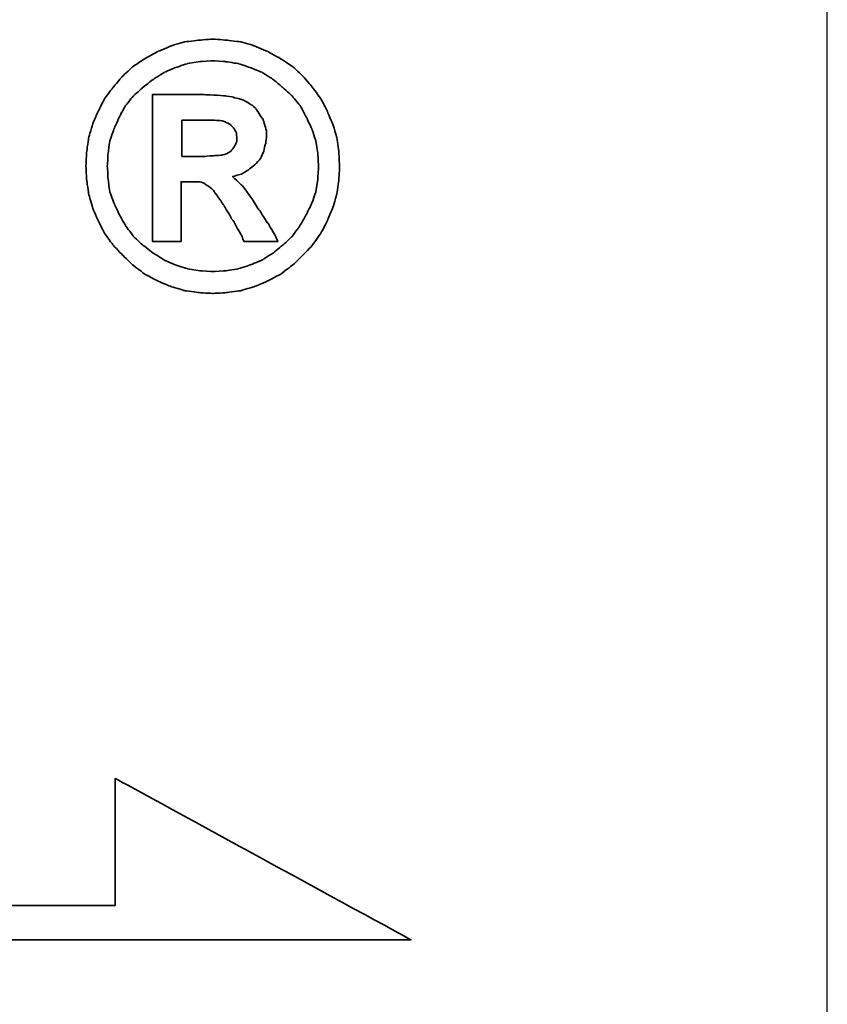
# Model space of a CAD drawing. Header units: millimetres. Extents: x 782 to 1252, y 158 to 339.
# Tile 53 of 55: x 1181 to 1188, y 206 to 214. Entities that reach past the tile are written whole.
import ezdxf

# ---------------------------------------------------------------- set-up
doc = ezdxf.new("R2010")
doc.units = ezdxf.units.MM
for name, color, linetype in [('2', 7, 'Continuous'), ('DIM', 4, 'Continuous'), ('layer 1', 7, 'Continuous'), ('OUT', 3, 'Continuous')]:
    doc.layers.add(name, color=color, linetype=linetype)

# ---------------------------------------------------------------- blocks, each defined once
blk = doc.blocks.new('TBI MOTION logo(完整正式版)')
at = {"layer": 'layer 1', "color": 22, "lineweight": 35}
for points, knots in [([(81.20634, 4.98624), (81.20634, 4.98624), (81.18649, 5.32862), (81.18649, 5.32862), (81.18649, 5.32862), (81.18649, 5.32862), (81.13886, 5.66206), (81.13886, 5.66206), (81.13886, 5.66206), (81.13886, 5.66206), (81.04359, 5.97764), (81.04359, 5.97764), (81.04359, 5.97764), (81.04359, 5.97764), (80.91061, 6.29124), (80.91061, 6.29124), (80.91061, 6.29124), (80.91061, 6.29124), (80.75778, 6.58697), (80.75778, 6.58697), (80.75778, 6.58697), (80.75778, 6.58697), (80.5593, 6.85294), (80.5593, 6.85294), (80.5593, 6.85294), (80.5593, 6.85294), (80.33105, 7.1189), (80.33105, 7.1189), (80.33105, 7.1189), (80.33105, 7.1189), (80.09287, 7.33921), (80.09287, 7.33921), (80.09287, 7.33921), (80.09287, 7.33921), (79.815, 7.51982), (79.815, 7.51982), (79.815, 7.51982), (79.815, 7.51982), (79.51133, 7.69051), (79.51133, 7.69051), (79.51133, 7.69051), (79.51133, 7.69051), (79.19773, 7.8235), (79.19773, 7.8235), (79.19773, 7.8235), (79.19773, 7.8235), (78.88215, 7.91877), (78.88215, 7.91877), (78.88215, 7.91877), (78.88215, 7.91877), (78.54871, 7.95846), (78.54871, 7.95846), (78.54871, 7.95846), (78.54871, 7.95846), (78.21526, 7.98625), (78.21526, 7.98625), (78.21526, 7.98625), (78.21526, 7.98625), (77.87388, 7.95846), (77.87388, 7.95846), (77.87388, 7.95846), (77.87388, 7.95846), (77.54044, 7.91877), (77.54044, 7.91877), (77.54044, 7.91877), (77.54044, 7.91877), (77.22485, 7.8235), (77.22485, 7.8235), (77.22485, 7.8235), (77.22485, 7.8235), (76.91027, 7.69051), (76.91027, 7.69051), (76.91027, 7.69051), (76.91027, 7.69051), (76.6056, 7.51982), (76.6056, 7.51982), (76.6056, 7.51982), (76.6056, 7.51982), (76.32972, 7.33921), (76.32972, 7.33921), (76.32972, 7.33921), (76.32972, 7.33921), (76.09154, 7.1189), (76.09154, 7.1189), (76.09154, 7.1189), (76.09154, 7.1189), (75.86329, 6.85294), (75.86329, 6.85294), (75.86329, 6.85294), (75.86329, 6.85294), (75.66382, 6.58697), (75.66382, 6.58697), (75.66382, 6.58697), (75.66382, 6.58697), (75.51099, 6.29124), (75.51099, 6.29124), (75.51099, 6.29124), (75.51099, 6.29124), (75.37702, 5.97764), (75.37702, 5.97764), (75.37702, 5.97764), (75.37702, 5.97764), (75.28175, 5.66206), (75.28175, 5.66206), (75.28175, 5.66206), (75.28175, 5.66206), (75.23411, 5.32862), (75.23411, 5.32862), (75.23411, 5.32862), (75.23411, 5.32862), (75.21625, 4.98624), (75.21625, 4.98624), (75.21625, 4.98624), (75.21625, 4.98624), (75.23411, 4.6528), (75.23411, 4.6528), (75.23411, 4.6528), (75.23411, 4.6528), (75.28175, 4.32035), (75.28175, 4.32035), (75.28175, 4.32035), (75.28175, 4.32035), (75.37702, 3.99583), (75.37702, 3.99583), (75.37702, 3.99583), (75.37702, 3.99583), (75.51099, 3.68224), (75.51099, 3.68224), (75.51099, 3.68224), (75.51099, 3.68224), (75.66382, 3.38749), (75.66382, 3.38749), (75.66382, 3.38749), (75.66382, 3.38749), (75.86329, 3.10963), (75.86329, 3.10963), (75.86329, 3.10963), (75.86329, 3.10963), (76.09154, 2.87145), (76.09154, 2.87145), (76.09154, 2.87145), (76.09154, 2.87145), (76.32972, 2.6432), (76.32972, 2.6432), (76.32972, 2.6432), (76.32972, 2.6432), (76.6056, 2.43381), (76.6056, 2.43381), (76.6056, 2.43381), (76.6056, 2.43381), (76.91027, 2.27205), (76.91027, 2.27205), (76.91027, 2.27205), (76.91027, 2.27205), (77.22485, 2.13906), (77.22485, 2.13906), (77.22485, 2.13906), (77.22485, 2.13906), (77.54044, 2.0438), (77.54044, 2.0438), (77.54044, 2.0438), (77.54044, 2.0438), (77.87388, 1.99616), (77.87388, 1.99616), (77.87388, 1.99616), (77.87388, 1.99616), (78.21526, 1.97631), (78.21526, 1.97631), (78.21526, 1.97631), (78.21526, 1.97631), (78.54871, 1.99616), (78.54871, 1.99616), (78.54871, 1.99616), (78.54871, 1.99616), (78.88215, 2.0438), (78.88215, 2.0438), (78.88215, 2.0438), (78.88215, 2.0438), (79.19773, 2.13906), (79.19773, 2.13906), (79.19773, 2.13906), (79.19773, 2.13906), (79.51133, 2.27205), (79.51133, 2.27205), (79.51133, 2.27205), (79.51133, 2.27205), (79.815, 2.43381), (79.815, 2.43381), (79.815, 2.43381), (79.815, 2.43381), (80.09287, 2.6432), (80.09287, 2.6432), (80.09287, 2.6432), (80.09287, 2.6432), (80.33105, 2.87145), (80.33105, 2.87145), (80.33105, 2.87145), (80.33105, 2.87145), (80.5593, 3.10963), (80.5593, 3.10963), (80.5593, 3.10963), (80.5593, 3.10963), (80.75778, 3.38749), (80.75778, 3.38749), (80.75778, 3.38749), (80.75778, 3.38749), (80.91061, 3.68224), (80.91061, 3.68224), (80.91061, 3.68224), (80.91061, 3.68224), (81.04359, 3.99583), (81.04359, 3.99583), (81.04359, 3.99583), (81.04359, 3.99583), (81.13886, 4.32035), (81.13886, 4.32035), (81.13886, 4.32035), (81.13886, 4.32035), (81.18649, 4.6528), (81.18649, 4.6528), (81.18649, 4.6528), (81.18649, 4.6528), (81.20634, 4.98624), (81.20634, 4.98624)], [0, 0, 0, 0, 0.01785714, 0.01785714, 0.01785714, 0.01785715, 0.03571429, 0.03571429, 0.03571429, 0.0357143, 0.05357143, 0.05357143, 0.05357143, 0.05357144, 0.07142857, 0.07142857, 0.07142857, 0.07142858, 0.08928571, 0.08928571, 0.08928571, 0.08928572, 0.10714286, 0.10714286, 0.10714286, 0.10714287, 0.125, 0.125, 0.125, 0.12500001, 0.14285714, 0.14285714, 0.14285714, 0.14285715, 0.16071429, 0.16071429, 0.16071429, 0.1607143, 0.17857143, 0.17857143, 0.17857143, 0.17857144, 0.19642857, 0.19642857, 0.19642857, 0.19642858, 0.21428571, 0.21428571, 0.21428571, 0.21428572, 0.23214286, 0.23214286, 0.23214286, 0.23214287, 0.25, 0.25, 0.25, 0.25000001, 0.26785714, 0.26785714, 0.26785714, 0.26785715, 0.28571429, 0.28571429, 0.28571429, 0.2857143, 0.30357143, 0.30357143, 0.30357143, 0.30357144, 0.32142857, 0.32142857, 0.32142857, 0.32142858, 0.33928571, 0.33928571, 0.33928571, 0.33928572, 0.35714286, 0.35714286, 0.35714286, 0.35714287, 0.375, 0.375, 0.375, 0.37500001, 0.39285714, 0.39285714, 0.39285714, 0.39285715, 0.41071429, 0.41071429, 0.41071429, 0.4107143, 0.42857143, 0.42857143, 0.42857143, 0.42857144, 0.44642857, 0.44642857, 0.44642857, 0.44642858, 0.46428571, 0.46428571, 0.46428571, 0.46428572, 0.48214286, 0.48214286, 0.48214286, 0.48214287, 0.5, 0.5, 0.5, 0.50000001, 0.51785714, 0.51785714, 0.51785714, 0.51785715, 0.53571429, 0.53571429, 0.53571429, 0.5357143, 0.55357143, 0.55357143, 0.55357143, 0.55357144, 0.57142857, 0.57142857, 0.57142857, 0.57142858, 0.58928571, 0.58928571, 0.58928571, 0.58928572, 0.60714286, 0.60714286, 0.60714286, 0.60714287, 0.625, 0.625, 0.625, 0.62500001, 0.64285714, 0.64285714, 0.64285714, 0.64285715, 0.66071429, 0.66071429, 0.66071429, 0.6607143, 0.67857143, 0.67857143, 0.67857143, 0.67857144, 0.69642857, 0.69642857, 0.69642857, 0.69642858, 0.71428571, 0.71428571, 0.71428571, 0.71428572, 0.73214286, 0.73214286, 0.73214286, 0.73214287, 0.75, 0.75, 0.75, 0.75000001, 0.76785714, 0.76785714, 0.76785714, 0.76785715, 0.78571429, 0.78571429, 0.78571429, 0.7857143, 0.80357143, 0.80357143, 0.80357143, 0.80357144, 0.82142857, 0.82142857, 0.82142857, 0.82142858, 0.83928571, 0.83928571, 0.83928571, 0.83928572, 0.85714286, 0.85714286, 0.85714286, 0.85714287, 0.875, 0.875, 0.875, 0.87500001, 0.89285714, 0.89285714, 0.89285714, 0.89285715, 0.91071429, 0.91071429, 0.91071429, 0.9107143, 0.92857143, 0.92857143, 0.92857143, 0.92857144, 0.94642857, 0.94642857, 0.94642857, 0.94642858, 0.96428571, 0.96428571, 0.96428571, 0.96428572, 0.98214286, 0.98214286, 0.98214286, 0.98214287, 1, 1, 1, 1]), ([(80.71014, 4.98624), (80.71014, 4.98624), (80.69129, 5.29091), (80.69129, 5.29091), (80.69129, 5.29091), (80.69129, 5.29091), (80.64464, 5.57672), (80.64464, 5.57672), (80.64464, 5.57672), (80.64464, 5.57672), (80.54937, 5.87245), (80.54937, 5.87245), (80.54937, 5.87245), (80.54937, 5.87245), (80.41639, 6.14833), (80.41639, 6.14833), (80.41639, 6.14833), (80.41639, 6.14833), (80.27349, 6.41429), (80.27349, 6.41429), (80.27349, 6.41429), (80.27349, 6.41429), (80.08295, 6.64255), (80.08295, 6.64255), (80.08295, 6.64255), (80.08295, 6.64255), (79.86264, 6.84301), (79.86264, 6.84301), (79.86264, 6.84301), (79.86264, 6.84301), (79.63439, 7.03355), (79.63439, 7.03355), (79.63439, 7.03355), (79.63439, 7.03355), (79.37835, 7.1963), (79.37835, 7.1963), (79.37835, 7.1963), (79.37835, 7.1963), (79.10246, 7.30944), (79.10246, 7.30944), (79.10246, 7.30944), (79.10246, 7.30944), (78.81665, 7.40471), (78.81665, 7.40471), (78.81665, 7.40471), (78.81665, 7.40471), (78.511, 7.45234), (78.511, 7.45234), (78.511, 7.45234), (78.511, 7.45234), (78.21526, 7.47219), (78.21526, 7.47219), (78.21526, 7.47219), (78.21526, 7.47219), (77.9106, 7.45234), (77.9106, 7.45234), (77.9106, 7.45234), (77.9106, 7.45234), (77.61685, 7.40471), (77.61685, 7.40471), (77.61685, 7.40471), (77.61685, 7.40471), (77.32012, 7.30944), (77.32012, 7.30944), (77.32012, 7.30944), (77.32012, 7.30944), (77.06309, 7.1963), (77.06309, 7.1963), (77.06309, 7.1963), (77.06309, 7.1963), (76.80606, 7.03355), (76.80606, 7.03355), (76.80606, 7.03355), (76.80606, 7.03355), (76.55797, 6.84301), (76.55797, 6.84301), (76.55797, 6.84301), (76.55797, 6.84301), (76.34063, 6.64255), (76.34063, 6.64255), (76.34063, 6.64255), (76.34063, 6.64255), (76.1491, 6.41429), (76.1491, 6.41429), (76.1491, 6.41429), (76.1491, 6.41429), (76.0062, 6.14833), (76.0062, 6.14833), (76.0062, 6.14833), (76.0062, 6.14833), (75.88314, 5.87245), (75.88314, 5.87245), (75.88314, 5.87245), (75.88314, 5.87245), (75.77794, 5.57672), (75.77794, 5.57672), (75.77794, 5.57672), (75.77794, 5.57672), (75.73924, 5.29091), (75.73924, 5.29091), (75.73924, 5.29091), (75.73924, 5.29091), (75.72039, 4.98624), (75.72039, 4.98624), (75.72039, 4.98624), (75.72039, 4.98624), (75.73924, 4.67165), (75.73924, 4.67165), (75.73924, 4.67165), (75.73924, 4.67165), (75.77794, 4.37791), (75.77794, 4.37791), (75.77794, 4.37791), (75.77794, 4.37791), (75.88314, 4.10102), (75.88314, 4.10102), (75.88314, 4.10102), (75.88314, 4.10102), (76.0062, 3.83407), (76.0062, 3.83407), (76.0062, 3.83407), (76.0062, 3.83407), (76.15902, 3.56811), (76.15902, 3.56811), (76.15902, 3.56811), (76.15902, 3.56811), (76.34063, 3.32001), (76.34063, 3.32001), (76.34063, 3.32001), (76.34063, 3.32001), (76.55797, 3.11955), (76.55797, 3.11955), (76.55797, 3.11955), (76.55797, 3.11955), (76.80606, 2.92901), (76.80606, 2.92901), (76.80606, 2.92901), (76.80606, 2.92901), (77.06309, 2.76725), (77.06309, 2.76725), (77.06309, 2.76725), (77.06309, 2.76725), (77.32012, 2.65412), (77.32012, 2.65412), (77.32012, 2.65412), (77.32012, 2.65412), (77.61685, 2.55786), (77.61685, 2.55786), (77.61685, 2.55786), (77.61685, 2.55786), (77.9106, 2.51022), (77.9106, 2.51022), (77.9106, 2.51022), (77.9106, 2.51022), (78.21526, 2.49137), (78.21526, 2.49137), (78.21526, 2.49137), (78.21526, 2.49137), (78.511, 2.51022), (78.511, 2.51022), (78.511, 2.51022), (78.511, 2.51022), (78.81665, 2.55786), (78.81665, 2.55786), (78.81665, 2.55786), (78.81665, 2.55786), (79.10246, 2.65412), (79.10246, 2.65412), (79.10246, 2.65412), (79.10246, 2.65412), (79.37835, 2.76725), (79.37835, 2.76725), (79.37835, 2.76725), (79.37835, 2.76725), (79.63439, 2.92901), (79.63439, 2.92901), (79.63439, 2.92901), (79.63439, 2.92901), (79.86264, 3.11955), (79.86264, 3.11955), (79.86264, 3.11955), (79.86264, 3.11955), (80.08295, 3.32001), (80.08295, 3.32001), (80.08295, 3.32001), (80.08295, 3.32001), (80.26356, 3.56811), (80.26356, 3.56811), (80.26356, 3.56811), (80.26356, 3.56811), (80.41639, 3.83407), (80.41639, 3.83407), (80.41639, 3.83407), (80.41639, 3.83407), (80.54937, 4.10102), (80.54937, 4.10102), (80.54937, 4.10102), (80.54937, 4.10102), (80.64464, 4.37791), (80.64464, 4.37791), (80.64464, 4.37791), (80.64464, 4.37791), (80.69129, 4.67165), (80.69129, 4.67165), (80.69129, 4.67165), (80.69129, 4.67165), (80.71014, 4.98624), (80.71014, 4.98624)], [0, 0, 0, 0, 0.01923077, 0.01923077, 0.01923077, 0.01923078, 0.03846154, 0.03846154, 0.03846154, 0.03846155, 0.05769231, 0.05769231, 0.05769231, 0.05769232, 0.07692308, 0.07692308, 0.07692308, 0.07692309, 0.09615385, 0.09615385, 0.09615385, 0.09615386, 0.11538462, 0.11538462, 0.11538462, 0.11538463, 0.13461538, 0.13461538, 0.13461538, 0.13461539, 0.15384615, 0.15384615, 0.15384615, 0.15384616, 0.17307692, 0.17307692, 0.17307692, 0.17307693, 0.19230769, 0.19230769, 0.19230769, 0.1923077, 0.21153846, 0.21153846, 0.21153846, 0.21153847, 0.23076923, 0.23076923, 0.23076923, 0.23076924, 0.25, 0.25, 0.25, 0.25000001, 0.26923077, 0.26923077, 0.26923077, 0.26923078, 0.28846154, 0.28846154, 0.28846154, 0.28846155, 0.30769231, 0.30769231, 0.30769231, 0.30769232, 0.32692308, 0.32692308, 0.32692308, 0.32692309, 0.34615385, 0.34615385, 0.34615385, 0.34615386, 0.36538462, 0.36538462, 0.36538462, 0.36538463, 0.38461538, 0.38461538, 0.38461538, 0.38461539, 0.40384615, 0.40384615, 0.40384615, 0.40384616, 0.42307692, 0.42307692, 0.42307692, 0.42307693, 0.44230769, 0.44230769, 0.44230769, 0.4423077, 0.46153846, 0.46153846, 0.46153846, 0.46153847, 0.48076923, 0.48076923, 0.48076923, 0.48076924, 0.5, 0.5, 0.5, 0.50000001, 0.51923077, 0.51923077, 0.51923077, 0.51923078, 0.53846154, 0.53846154, 0.53846154, 0.53846155, 0.55769231, 0.55769231, 0.55769231, 0.55769232, 0.57692308, 0.57692308, 0.57692308, 0.57692309, 0.59615385, 0.59615385, 0.59615385, 0.59615386, 0.61538462, 0.61538462, 0.61538462, 0.61538463, 0.63461538, 0.63461538, 0.63461538, 0.63461539, 0.65384615, 0.65384615, 0.65384615, 0.65384616, 0.67307692, 0.67307692, 0.67307692, 0.67307693, 0.69230769, 0.69230769, 0.69230769, 0.6923077, 0.71153846, 0.71153846, 0.71153846, 0.71153847, 0.73076923, 0.73076923, 0.73076923, 0.73076924, 0.75, 0.75, 0.75, 0.75000001, 0.76923077, 0.76923077, 0.76923077, 0.76923078, 0.78846154, 0.78846154, 0.78846154, 0.78846155, 0.80769231, 0.80769231, 0.80769231, 0.80769232, 0.82692308, 0.82692308, 0.82692308, 0.82692309, 0.84615385, 0.84615385, 0.84615385, 0.84615386, 0.86538462, 0.86538462, 0.86538462, 0.86538463, 0.88461538, 0.88461538, 0.88461538, 0.88461539, 0.90384615, 0.90384615, 0.90384615, 0.90384616, 0.92307692, 0.92307692, 0.92307692, 0.92307693, 0.94230769, 0.94230769, 0.94230769, 0.9423077, 0.96153846, 0.96153846, 0.96153846, 0.96153847, 0.98076923, 0.98076923, 0.98076923, 0.98076924, 1, 1, 1, 1]), ([(76.78721, 3.2823), (76.78721, 3.2823), (76.78721, 3.32001), (76.78721, 3.32001), (76.78721, 3.32001), (76.78721, 3.32001), (76.78721, 3.42422), (76.78721, 3.42422), (76.78721, 3.42422), (76.78721, 3.42422), (76.78721, 3.59689), (76.78721, 3.59689), (76.78721, 3.59689), (76.78721, 3.59689), (76.78721, 3.80529), (76.78721, 3.80529), (76.78721, 3.80529), (76.78721, 3.80529), (76.78721, 4.0524), (76.78721, 4.0524), (76.78721, 4.0524), (76.78721, 4.0524), (76.78721, 4.32035), (76.78721, 4.32035), (76.78721, 4.32035), (76.78721, 4.32035), (76.78721, 4.92868), (76.78721, 4.92868), (76.78721, 4.92868), (76.78721, 4.92868), (76.78721, 5.53801), (76.78721, 5.53801), (76.78721, 5.53801), (76.78721, 5.53801), (76.78721, 5.82482), (76.78721, 5.82482), (76.78721, 5.82482), (76.78721, 5.82482), (76.78721, 6.07291), (76.78721, 6.07291), (76.78721, 6.07291), (76.78721, 6.07291), (76.78721, 6.30017), (76.78721, 6.30017), (76.78721, 6.30017), (76.78721, 6.30017), (76.78721, 6.45399), (76.78721, 6.45399), (76.78721, 6.45399), (76.78721, 6.45399), (76.78721, 6.5572), (76.78721, 6.5572), (76.78721, 6.5572), (76.78721, 6.5572), (76.78721, 6.59689), (76.78721, 6.59689), (76.78721, 6.59689), (76.78721, 6.59689), (76.78721, 6.67232), (76.78721, 6.67232), (76.78721, 6.67232), (76.78721, 6.67232), (76.8537, 6.67232), (76.8537, 6.67232), (76.8537, 6.67232), (76.8537, 6.67232), (76.87355, 6.67232), (76.87355, 6.67232), (76.87355, 6.67232), (76.87355, 6.67232), (76.91027, 6.67232), (76.91027, 6.67232), (76.91027, 6.67232), (76.91027, 6.67232), (77.04424, 6.67232), (77.04424, 6.67232), (77.04424, 6.67232), (77.04424, 6.67232), (77.22485, 6.67232), (77.22485, 6.67232), (77.22485, 6.67232), (77.22485, 6.67232), (77.43524, 6.67232), (77.43524, 6.67232), (77.43524, 6.67232), (77.43524, 6.67232), (77.65357, 6.67232), (77.65357, 6.67232), (77.65357, 6.67232), (77.65357, 6.67232), (77.82625, 6.67232), (77.82625, 6.67232), (77.82625, 6.67232), (77.82625, 6.67232), (77.94037, 6.67232), (77.94037, 6.67232), (77.94037, 6.67232), (77.94037, 6.67232), (77.97709, 6.67232), (77.97709, 6.67232), (77.97709, 6.67232), (77.97709, 6.67232), (77.99694, 6.67232), (77.99694, 6.67232), (77.99694, 6.67232), (77.99694, 6.67232), (78.00686, 6.67232), (78.00686, 6.67232), (78.00686, 6.67232), (78.00686, 6.67232), (78.28275, 6.6624), (78.28275, 6.6624), (78.28275, 6.6624), (78.28275, 6.6624), (78.50107, 6.64255), (78.50107, 6.64255), (78.50107, 6.64255), (78.50107, 6.64255), (78.511, 6.64255), (78.511, 6.64255), (78.511, 6.64255), (78.511, 6.64255), (78.70154, 6.61476), (78.70154, 6.61476), (78.70154, 6.61476), (78.70154, 6.61476), (78.70154, 6.60483), (78.70154, 6.60483), (78.70154, 6.60483), (78.70154, 6.60483), (78.86429, 6.56713), (78.86429, 6.56713), (78.86429, 6.56713), (78.86429, 6.56713), (78.87223, 6.56713), (78.87223, 6.56713), (78.87223, 6.56713), (78.87223, 6.56713), (78.99727, 6.51056), (78.99727, 6.51056), (78.99727, 6.51056), (78.99727, 6.51056), (79.00719, 6.51056), (79.00719, 6.51056), (79.00719, 6.51056), (79.00719, 6.51056), (79.00719, 6.50162), (79.00719, 6.50162), (79.00719, 6.50162), (79.00719, 6.50162), (79.1104, 6.43415), (79.1104, 6.43415), (79.1104, 6.43415), (79.1104, 6.43415), (79.12132, 6.43415), (79.12132, 6.43415), (79.12132, 6.43415), (79.12132, 6.43415), (79.22552, 6.34781), (79.22552, 6.34781), (79.22552, 6.34781), (79.22552, 6.34781), (79.23544, 6.33888), (79.23544, 6.33888), (79.23544, 6.33888), (79.23544, 6.33888), (79.23544, 6.32895), (79.23544, 6.32895), (79.23544, 6.32895), (79.23544, 6.32895), (79.31087, 6.21483), (79.31087, 6.21483), (79.31087, 6.21483), (79.31087, 6.21483), (79.38629, 6.1007), (79.38629, 6.1007), (79.38629, 6.1007), (79.38629, 6.1007), (79.3972, 6.1007), (79.3972, 6.1007), (79.3972, 6.1007), (79.3972, 6.1007), (79.3972, 6.09078), (79.3972, 6.09078), (79.3972, 6.09078), (79.3972, 6.09078), (79.43392, 5.97764), (79.43392, 5.97764), (79.43392, 5.97764), (79.43392, 5.97764), (79.43392, 5.96772), (79.43392, 5.96772), (79.43392, 5.96772), (79.43392, 5.96772), (79.47362, 5.83474), (79.47362, 5.83474), (79.47362, 5.83474), (79.47362, 5.83474), (79.48156, 5.82482), (79.48156, 5.82482), (79.48156, 5.82482), (79.48156, 5.82482), (79.48156, 5.69977), (79.48156, 5.69977), (79.48156, 5.69977), (79.48156, 5.69977), (79.48156, 5.69183), (79.48156, 5.69183), (79.48156, 5.69183), (79.48156, 5.69183), (79.4637, 5.51915), (79.4637, 5.51915), (79.4637, 5.51915), (79.4637, 5.51915), (79.4637, 5.51122), (79.4637, 5.51122), (79.4637, 5.51122), (79.4637, 5.51122), (79.45377, 5.51122), (79.45377, 5.51122), (79.45377, 5.51122), (79.45377, 5.51122), (79.41507, 5.34847), (79.41507, 5.34847), (79.41507, 5.34847), (79.41507, 5.34847), (79.41507, 5.33854), (79.41507, 5.33854), (79.41507, 5.33854), (79.41507, 5.33854), (79.41507, 5.32862), (79.41507, 5.32862), (79.41507, 5.32862), (79.41507, 5.32862), (79.33865, 5.16785), (79.33865, 5.16785), (79.33865, 5.16785), (79.33865, 5.16785), (79.33071, 5.15693), (79.33071, 5.15693), (79.33071, 5.15693), (79.33071, 5.15693), (79.2156, 5.02495), (79.2156, 5.02495), (79.2156, 5.02495), (79.2156, 5.02495), (79.20567, 5.01502), (79.20567, 5.01502), (79.20567, 5.01502), (79.20567, 5.01502), (79.05483, 4.89991), (79.05483, 4.89991), (79.05483, 4.89991), (79.05483, 4.89991), (79.04491, 4.89197), (79.04491, 4.89197), (79.04491, 4.89197), (79.04491, 4.89197), (78.89208, 4.7967), (78.89208, 4.7967), (78.89208, 4.7967), (78.89208, 4.7967), (78.88215, 4.7967), (78.88215, 4.7967), (78.88215, 4.7967), (78.88215, 4.7967), (78.69161, 4.73913), (78.69161, 4.73913), (78.69161, 4.73913), (78.69161, 4.73913), (78.68169, 4.73913), (78.68169, 4.73913), (78.68169, 4.73913), (78.68169, 4.73913), (78.68169, 4.72921), (78.68169, 4.72921), (78.68169, 4.72921), (78.68169, 4.72921), (78.78688, 4.63394), (78.78688, 4.63394), (78.78688, 4.63394), (78.78688, 4.63394), (78.902, 4.52875), (78.902, 4.52875), (78.902, 4.52875), (78.902, 4.52875), (78.91093, 4.52081), (78.91093, 4.52081), (78.91093, 4.52081), (78.91093, 4.52081), (79.02506, 4.36798), (79.02506, 4.36798), (79.02506, 4.36798), (79.02506, 4.36798), (79.1501, 4.1953), (79.1501, 4.1953), (79.1501, 4.1953), (79.1501, 4.1953), (79.1501, 4.18736), (79.1501, 4.18736), (79.1501, 4.18736), (79.1501, 4.18736), (79.29201, 3.96705), (79.29201, 3.96705), (79.29201, 3.96705), (79.29201, 3.96705), (79.31087, 3.93828), (79.31087, 3.93828), (79.31087, 3.93828), (79.31087, 3.93828), (79.32079, 3.93828), (79.32079, 3.93828), (79.32079, 3.93828), (79.32079, 3.93828), (79.3585, 3.87178), (79.3585, 3.87178), (79.3585, 3.87178), (79.3585, 3.87178), (79.50141, 3.64353), (79.50141, 3.64353), (79.50141, 3.64353), (79.50141, 3.64353), (79.51133, 3.64353), (79.51133, 3.64353), (79.51133, 3.64353), (79.51133, 3.64353), (79.64431, 3.41528), (79.64431, 3.41528), (79.64431, 3.41528), (79.64431, 3.41528), (79.68202, 3.3478), (79.68202, 3.3478), (79.68202, 3.3478), (79.68202, 3.3478), (79.70187, 3.31009), (79.70187, 3.31009), (79.70187, 3.31009), (79.70187, 3.31009), (79.7495, 3.2049), (79.7495, 3.2049), (79.7495, 3.2049), (79.7495, 3.2049), (79.64431, 3.2049), (79.64431, 3.2049), (79.64431, 3.2049), (79.64431, 3.2049), (79.62546, 3.2049), (79.62546, 3.2049), (79.62546, 3.2049), (79.62546, 3.2049), (79.53912, 3.2049), (79.53912, 3.2049), (79.53912, 3.2049), (79.53912, 3.2049), (79.31087, 3.2049), (79.31087, 3.2049), (79.31087, 3.2049), (79.31087, 3.2049), (79.08262, 3.2049), (79.08262, 3.2049), (79.08262, 3.2049), (79.08262, 3.2049), (79.00719, 3.2049), (79.00719, 3.2049), (79.00719, 3.2049), (79.00719, 3.2049), (78.98735, 3.2049), (78.98735, 3.2049), (78.98735, 3.2049), (78.98735, 3.2049), (78.94964, 3.2049), (78.94964, 3.2049), (78.94964, 3.2049), (78.94964, 3.2049), (78.92979, 3.24459), (78.92979, 3.24459), (78.92979, 3.24459), (78.92979, 3.24459), (78.91093, 3.2823), (78.91093, 3.2823), (78.91093, 3.2823), (78.91093, 3.2823), (78.91093, 3.29223), (78.91093, 3.29223), (78.91093, 3.29223), (78.91093, 3.29223), (78.89208, 3.3478), (78.89208, 3.3478), (78.89208, 3.3478), (78.89208, 3.3478), (78.78688, 3.52048), (78.78688, 3.52048), (78.78688, 3.52048), (78.78688, 3.52048), (78.69161, 3.7001), (78.69161, 3.7001), (78.69161, 3.7001), (78.69161, 3.7001), (78.6539, 3.7388), (78.6539, 3.7388), (78.6539, 3.7388), (78.6539, 3.7388), (78.64398, 3.74873), (78.64398, 3.74873), (78.64398, 3.74873), (78.64398, 3.74873), (78.64398, 3.75766), (78.64398, 3.75766), (78.64398, 3.75766), (78.64398, 3.75766), (78.63405, 3.78644), (78.63405, 3.78644), (78.63405, 3.78644), (78.63405, 3.78644), (78.48321, 4.04347), (78.48321, 4.04347), (78.48321, 4.04347), (78.48321, 4.04347), (78.33038, 4.2618), (78.33038, 4.2618), (78.33038, 4.2618), (78.33038, 4.2618), (78.20732, 4.43447), (78.20732, 4.43447), (78.20732, 4.43447), (78.20732, 4.43447), (78.09221, 4.52081), (78.09221, 4.52081), (78.09221, 4.52081), (78.09221, 4.52081), (78.02472, 4.56845), (78.02472, 4.56845), (78.02472, 4.56845), (78.02472, 4.56845), (77.9493, 4.60616), (77.9493, 4.60616), (77.9493, 4.60616), (77.9493, 4.60616), (77.8451, 4.61608), (77.8451, 4.61608), (77.8451, 4.61608), (77.8451, 4.61608), (77.71113, 4.61608), (77.71113, 4.61608), (77.71113, 4.61608), (77.71113, 4.61608), (77.69128, 4.61608), (77.69128, 4.61608), (77.69128, 4.61608), (77.69128, 4.61608), (77.67342, 4.61608), (77.67342, 4.61608), (77.67342, 4.61608), (77.67342, 4.61608), (77.5583, 4.61608), (77.5583, 4.61608), (77.5583, 4.61608), (77.5583, 4.61608), (77.46303, 4.61608), (77.46303, 4.61608), (77.46303, 4.61608), (77.46303, 4.61608), (77.46303, 4.54761), (77.46303, 4.54761), (77.46303, 4.54761), (77.46303, 4.54761), (77.46303, 4.47318), (77.46303, 4.47318), (77.46303, 4.47318), (77.46303, 4.47318), (77.46303, 4.24294), (77.46303, 4.24294), (77.46303, 4.24294), (77.46303, 4.24294), (77.46303, 3.99583), (77.46303, 3.99583), (77.46303, 3.99583), (77.46303, 3.99583), (77.46303, 3.72888), (77.46303, 3.72888), (77.46303, 3.72888), (77.46303, 3.72888), (77.46303, 3.51055), (77.46303, 3.51055), (77.46303, 3.51055), (77.46303, 3.51055), (77.46303, 3.42422), (77.46303, 3.42422), (77.46303, 3.42422), (77.46303, 3.42422), (77.46303, 3.35773), (77.46303, 3.35773), (77.46303, 3.35773), (77.46303, 3.35773), (77.46303, 3.30017), (77.46303, 3.30017), (77.46303, 3.30017), (77.46303, 3.30017), (77.46303, 3.2823), (77.46303, 3.2823), (77.46303, 3.2823), (77.46303, 3.2823), (77.46303, 3.2049), (77.46303, 3.2049), (77.46303, 3.2049), (77.46303, 3.2049), (77.39753, 3.2049), (77.39753, 3.2049), (77.39753, 3.2049), (77.39753, 3.2049), (77.37768, 3.2049), (77.37768, 3.2049), (77.37768, 3.2049), (77.37768, 3.2049), (77.32012, 3.2049), (77.32012, 3.2049), (77.32012, 3.2049), (77.32012, 3.2049), (77.12165, 3.2049), (77.12165, 3.2049), (77.12165, 3.2049), (77.12165, 3.2049), (76.94897, 3.2049), (76.94897, 3.2049), (76.94897, 3.2049), (76.94897, 3.2049), (76.8924, 3.2049), (76.8924, 3.2049), (76.8924, 3.2049), (76.8924, 3.2049), (76.8537, 3.2049), (76.8537, 3.2049), (76.8537, 3.2049), (76.8537, 3.2049), (76.78721, 3.2049), (76.78721, 3.2049), (76.78721, 3.2049), (76.78721, 3.2049), (76.78721, 3.2823), (76.78721, 3.2823)], [0, 0, 0, 0, 0.00740741, 0.00740741, 0.00740741, 0.00740742, 0.01481481, 0.01481481, 0.01481481, 0.01481482, 0.02222222, 0.02222222, 0.02222222, 0.02222223, 0.02962963, 0.02962963, 0.02962963, 0.02962964, 0.03703704, 0.03703704, 0.03703704, 0.03703705, 0.04444444, 0.04444444, 0.04444444, 0.04444445, 0.05185185, 0.05185185, 0.05185185, 0.05185186, 0.05925926, 0.05925926, 0.05925926, 0.05925927, 0.06666667, 0.06666667, 0.06666667, 0.06666668, 0.07407407, 0.07407407, 0.07407407, 0.07407408, 0.08148148, 0.08148148, 0.08148148, 0.08148149, 0.08888889, 0.08888889, 0.08888889, 0.0888889, 0.0962963, 0.0962963, 0.0962963, 0.09629631, 0.1037037, 0.1037037, 0.1037037, 0.10370371, 0.11111111, 0.11111111, 0.11111111, 0.11111112, 0.11851852, 0.11851852, 0.11851852, 0.11851853, 0.12592593, 0.12592593, 0.12592593, 0.12592594, 0.13333333, 0.13333333, 0.13333333, 0.13333334, 0.14074074, 0.14074074, 0.14074074, 0.14074075, 0.14814815, 0.14814815, 0.14814815, 0.14814816, 0.15555556, 0.15555556, 0.15555556, 0.15555557, 0.16296296, 0.16296296, 0.16296296, 0.16296297, 0.17037037, 0.17037037, 0.17037037, 0.17037038, 0.17777778, 0.17777778, 0.17777778, 0.17777779, 0.18518519, 0.18518519, 0.18518519, 0.1851852, 0.19259259, 0.19259259, 0.19259259, 0.1925926, 0.2, 0.2, 0.2, 0.20000001, 0.20740741, 0.20740741, 0.20740741, 0.20740742, 0.21481481, 0.21481481, 0.21481481, 0.21481482, 0.22222222, 0.22222222, 0.22222222, 0.22222223, 0.22962963, 0.22962963, 0.22962963, 0.22962964, 0.23703704, 0.23703704, 0.23703704, 0.23703705, 0.24444444, 0.24444444, 0.24444444, 0.24444445, 0.25185185, 0.25185185, 0.25185185, 0.25185186, 0.25925926, 0.25925926, 0.25925926, 0.25925927, 0.26666667, 0.26666667, 0.26666667, 0.26666668, 0.27407407, 0.27407407, 0.27407407, 0.27407408, 0.28148148, 0.28148148, 0.28148148, 0.28148149, 0.28888889, 0.28888889, 0.28888889, 0.2888889, 0.2962963, 0.2962963, 0.2962963, 0.29629631, 0.3037037, 0.3037037, 0.3037037, 0.30370371, 0.31111111, 0.31111111, 0.31111111, 0.31111112, 0.31851852, 0.31851852, 0.31851852, 0.31851853, 0.32592593, 0.32592593, 0.32592593, 0.32592594, 0.33333333, 0.33333333, 0.33333333, 0.33333334, 0.34074074, 0.34074074, 0.34074074, 0.34074075, 0.34814815, 0.34814815, 0.34814815, 0.34814816, 0.35555556, 0.35555556, 0.35555556, 0.35555557, 0.36296296, 0.36296296, 0.36296296, 0.36296297, 0.37037037, 0.37037037, 0.37037037, 0.37037038, 0.37777778, 0.37777778, 0.37777778, 0.37777779, 0.38518519, 0.38518519, 0.38518519, 0.3851852, 0.39259259, 0.39259259, 0.39259259, 0.3925926, 0.4, 0.4, 0.4, 0.40000001, 0.40740741, 0.40740741, 0.40740741, 0.40740742, 0.41481481, 0.41481481, 0.41481481, 0.41481482, 0.42222222, 0.42222222, 0.42222222, 0.42222223, 0.42962963, 0.42962963, 0.42962963, 0.42962964, 0.43703704, 0.43703704, 0.43703704, 0.43703705, 0.44444444, 0.44444444, 0.44444444, 0.44444445, 0.45185185, 0.45185185, 0.45185185, 0.45185186, 0.45925926, 0.45925926, 0.45925926, 0.45925927, 0.46666667, 0.46666667, 0.46666667, 0.46666668, 0.47407407, 0.47407407, 0.47407407, 0.47407408, 0.48148148, 0.48148148, 0.48148148, 0.48148149, 0.48888889, 0.48888889, 0.48888889, 0.4888889, 0.4962963, 0.4962963, 0.4962963, 0.49629631, 0.5037037, 0.5037037, 0.5037037, 0.50370371, 0.51111111, 0.51111111, 0.51111111, 0.51111112, 0.51851852, 0.51851852, 0.51851852, 0.51851853, 0.52592593, 0.52592593, 0.52592593, 0.52592594, 0.53333333, 0.53333333, 0.53333333, 0.53333334, 0.54074074, 0.54074074, 0.54074074, 0.54074075, 0.54814815, 0.54814815, 0.54814815, 0.54814816, 0.55555556, 0.55555556, 0.55555556, 0.55555557, 0.56296296, 0.56296296, 0.56296296, 0.56296297, 0.57037037, 0.57037037, 0.57037037, 0.57037038, 0.57777778, 0.57777778, 0.57777778, 0.57777779, 0.58518519, 0.58518519, 0.58518519, 0.5851852, 0.59259259, 0.59259259, 0.59259259, 0.5925926, 0.6, 0.6, 0.6, 0.60000001, 0.60740741, 0.60740741, 0.60740741, 0.60740742, 0.61481481, 0.61481481, 0.61481481, 0.61481482, 0.62222222, 0.62222222, 0.62222222, 0.62222223, 0.62962963, 0.62962963, 0.62962963, 0.62962964, 0.63703704, 0.63703704, 0.63703704, 0.63703705, 0.64444444, 0.64444444, 0.64444444, 0.64444445, 0.65185185, 0.65185185, 0.65185185, 0.65185186, 0.65925926, 0.65925926, 0.65925926, 0.65925927, 0.66666667, 0.66666667, 0.66666667, 0.66666668, 0.67407407, 0.67407407, 0.67407407, 0.67407408, 0.68148148, 0.68148148, 0.68148148, 0.68148149, 0.68888889, 0.68888889, 0.68888889, 0.6888889, 0.6962963, 0.6962963, 0.6962963, 0.69629631, 0.7037037, 0.7037037, 0.7037037, 0.70370371, 0.71111111, 0.71111111, 0.71111111, 0.71111112, 0.71851852, 0.71851852, 0.71851852, 0.71851853, 0.72592593, 0.72592593, 0.72592593, 0.72592594, 0.73333333, 0.73333333, 0.73333333, 0.73333334, 0.74074074, 0.74074074, 0.74074074, 0.74074075, 0.74814815, 0.74814815, 0.74814815, 0.74814816, 0.75555556, 0.75555556, 0.75555556, 0.75555557, 0.76296296, 0.76296296, 0.76296296, 0.76296297, 0.77037037, 0.77037037, 0.77037037, 0.77037038, 0.77777778, 0.77777778, 0.77777778, 0.77777779, 0.78518519, 0.78518519, 0.78518519, 0.7851852, 0.79259259, 0.79259259, 0.79259259, 0.7925926, 0.8, 0.8, 0.8, 0.80000001, 0.80740741, 0.80740741, 0.80740741, 0.80740742, 0.81481481, 0.81481481, 0.81481481, 0.81481482, 0.82222222, 0.82222222, 0.82222222, 0.82222223, 0.82962963, 0.82962963, 0.82962963, 0.82962964, 0.83703704, 0.83703704, 0.83703704, 0.83703705, 0.84444444, 0.84444444, 0.84444444, 0.84444445, 0.85185185, 0.85185185, 0.85185185, 0.85185186, 0.85925926, 0.85925926, 0.85925926, 0.85925927, 0.86666667, 0.86666667, 0.86666667, 0.86666668, 0.87407407, 0.87407407, 0.87407407, 0.87407408, 0.88148148, 0.88148148, 0.88148148, 0.88148149, 0.88888889, 0.88888889, 0.88888889, 0.8888889, 0.8962963, 0.8962963, 0.8962963, 0.89629631, 0.9037037, 0.9037037, 0.9037037, 0.90370371, 0.91111111, 0.91111111, 0.91111111, 0.91111112, 0.91851852, 0.91851852, 0.91851852, 0.91851853, 0.92592593, 0.92592593, 0.92592593, 0.92592594, 0.93333333, 0.93333333, 0.93333333, 0.93333334, 0.94074074, 0.94074074, 0.94074074, 0.94074075, 0.94814815, 0.94814815, 0.94814815, 0.94814816, 0.95555556, 0.95555556, 0.95555556, 0.95555557, 0.96296296, 0.96296296, 0.96296296, 0.96296297, 0.97037037, 0.97037037, 0.97037037, 0.97037038, 0.97777778, 0.97777778, 0.97777778, 0.97777779, 0.98518519, 0.98518519, 0.98518519, 0.9851852, 0.99259259, 0.99259259, 0.99259259, 0.9925926, 1, 1, 1, 1]), ([(77.48288, 6.07291), (77.48288, 6.07291), (77.48288, 5.99551), (77.48288, 5.99551), (77.48288, 5.99551), (77.48288, 5.99551), (77.48288, 5.82482), (77.48288, 5.82482), (77.48288, 5.82482), (77.48288, 5.82482), (77.48288, 5.63328), (77.48288, 5.63328), (77.48288, 5.63328), (77.48288, 5.63328), (77.48288, 5.46358), (77.48288, 5.46358), (77.48288, 5.46358), (77.48288, 5.46358), (77.48288, 5.29091), (77.48288, 5.29091), (77.48288, 5.29091), (77.48288, 5.29091), (77.48288, 5.21449), (77.48288, 5.21449), (77.48288, 5.21449), (77.48288, 5.21449), (77.50074, 5.21449), (77.50074, 5.21449), (77.50074, 5.21449), (77.50074, 5.21449), (77.71113, 5.21449), (77.71113, 5.21449), (77.71113, 5.21449), (77.71113, 5.21449), (77.94037, 5.21449), (77.94037, 5.21449), (77.94037, 5.21449), (77.94037, 5.21449), (78.01579, 5.21449), (78.01579, 5.21449), (78.01579, 5.21449), (78.01579, 5.21449), (78.03465, 5.21449), (78.03465, 5.21449), (78.03465, 5.21449), (78.03465, 5.21449), (78.2629, 5.23335), (78.2629, 5.23335), (78.2629, 5.23335), (78.2629, 5.23335), (78.42565, 5.24327), (78.42565, 5.24327), (78.42565, 5.24327), (78.42565, 5.24327), (78.54871, 5.28098), (78.54871, 5.28098), (78.54871, 5.28098), (78.54871, 5.28098), (78.62611, 5.32862), (78.62611, 5.32862), (78.62611, 5.32862), (78.62611, 5.32862), (78.69161, 5.40503), (78.69161, 5.40503), (78.69161, 5.40503), (78.69161, 5.40503), (78.73925, 5.48145), (78.73925, 5.48145), (78.73925, 5.48145), (78.73925, 5.48145), (78.77696, 5.55885), (78.77696, 5.55885), (78.77696, 5.55885), (78.77696, 5.55885), (78.77696, 5.65214), (78.77696, 5.65214), (78.77696, 5.65214), (78.77696, 5.65214), (78.76902, 5.76726), (78.76902, 5.76726), (78.76902, 5.76726), (78.76902, 5.76726), (78.71146, 5.87245), (78.71146, 5.87245), (78.71146, 5.87245), (78.71146, 5.87245), (78.62611, 5.96772), (78.62611, 5.96772), (78.62611, 5.96772), (78.62611, 5.96772), (78.511, 6.02528), (78.511, 6.02528), (78.511, 6.02528), (78.511, 6.02528), (78.44451, 6.05306), (78.44451, 6.05306), (78.44451, 6.05306), (78.44451, 6.05306), (78.32046, 6.06299), (78.32046, 6.06299), (78.32046, 6.06299), (78.32046, 6.06299), (78.18748, 6.07291), (78.18748, 6.07291), (78.18748, 6.07291), (78.18748, 6.07291), (77.99694, 6.07291), (77.99694, 6.07291), (77.99694, 6.07291), (77.99694, 6.07291), (77.97709, 6.07291), (77.97709, 6.07291), (77.97709, 6.07291), (77.97709, 6.07291), (77.90167, 6.07291), (77.90167, 6.07291), (77.90167, 6.07291), (77.90167, 6.07291), (77.69128, 6.07291), (77.69128, 6.07291), (77.69128, 6.07291), (77.69128, 6.07291), (77.50074, 6.07291), (77.50074, 6.07291), (77.50074, 6.07291), (77.50074, 6.07291), (77.48288, 6.07291), (77.48288, 6.07291)], [0, 0, 0, 0, 0.03125, 0.03125, 0.03125, 0.03125001, 0.0625, 0.0625, 0.0625, 0.06250001, 0.09375, 0.09375, 0.09375, 0.09375001, 0.125, 0.125, 0.125, 0.12500001, 0.15625, 0.15625, 0.15625, 0.15625001, 0.1875, 0.1875, 0.1875, 0.18750001, 0.21875, 0.21875, 0.21875, 0.21875001, 0.25, 0.25, 0.25, 0.25000001, 0.28125, 0.28125, 0.28125, 0.28125001, 0.3125, 0.3125, 0.3125, 0.31250001, 0.34375, 0.34375, 0.34375, 0.34375001, 0.375, 0.375, 0.375, 0.37500001, 0.40625, 0.40625, 0.40625, 0.40625001, 0.4375, 0.4375, 0.4375, 0.43750001, 0.46875, 0.46875, 0.46875, 0.46875001, 0.5, 0.5, 0.5, 0.50000001, 0.53125, 0.53125, 0.53125, 0.53125001, 0.5625, 0.5625, 0.5625, 0.56250001, 0.59375, 0.59375, 0.59375, 0.59375001, 0.625, 0.625, 0.625, 0.62500001, 0.65625, 0.65625, 0.65625, 0.65625001, 0.6875, 0.6875, 0.6875, 0.68750001, 0.71875, 0.71875, 0.71875, 0.71875001, 0.75, 0.75, 0.75, 0.75000001, 0.78125, 0.78125, 0.78125, 0.78125001, 0.8125, 0.8125, 0.8125, 0.81250001, 0.84375, 0.84375, 0.84375, 0.84375001, 0.875, 0.875, 0.875, 0.87500001, 0.90625, 0.90625, 0.90625, 0.90625001, 0.9375, 0.9375, 0.9375, 0.93750001, 0.96875, 0.96875, 0.96875, 0.96875001, 1, 1, 1, 1]), ([(75.90875, -9.47875), (75.90875, -9.47875), (75.90875, -12.28625), (75.90875, -12.28625), (75.90875, -12.28625), (75.90875, -12.28625), (75.90875, -12.47875), (75.90875, -12.47875), (75.90875, -12.47875), (75.90875, -12.47875), (75.71625, -12.47875), (75.71625, -12.47875), (75.71625, -12.47875), (75.71625, -12.47875), (-88.32875, -12.47875), (-88.32875, -12.47875), (-88.32875, -12.47875), (-88.32875, -12.47875), (-88.32875, -13.29375), (-88.32875, -13.29375), (-88.32875, -13.29375), (-88.32875, -13.29375), (82.89125, -13.29375), (82.89125, -13.29375), (82.89125, -13.29375), (82.89125, -13.29375), (75.90875, -9.47875), (75.90875, -9.47875)], [0, 0, 0, 0, 0.14285714, 0.14285714, 0.14285714, 0.14285715, 0.28571429, 0.28571429, 0.28571429, 0.2857143, 0.42857143, 0.42857143, 0.42857143, 0.42857144, 0.57142857, 0.57142857, 0.57142857, 0.57142858, 0.71428571, 0.71428571, 0.71428571, 0.71428572, 0.85714286, 0.85714286, 0.85714286, 0.85714287, 1, 1, 1, 1])]:
    blk.add_open_spline(points, degree=3, knots=knots, dxfattribs=at)

msp = doc.modelspace()

# ---------------------------------------------------------------- linework, layer by layer
at = {"layer": '2', "color": 0, "linetype": 'Continuous'}
msp.add_line((1188.1335, 197.9618), (1188.1335, 247.1118), dxfattribs=at)
at = {"layer": 'OUT', "color": 0, "linetype": 'Continuous', "lineweight": 15}
msp.add_line((1188.1335, 200.8118), (1188.1335, 247.1618), dxfattribs=at)

# ---------------------------------------------------------------- block references
at = {"layer": 'DIM', "color": 7, "xscale": 0.3705098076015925, "yscale": 0.3705098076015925, "zscale": 0.3705098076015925}
msp.add_blockref('TBI MOTION logo(完整正式版)', (1153.7799, 211.0751), dxfattribs=at)

doc.saveas('drawing.dxf')
